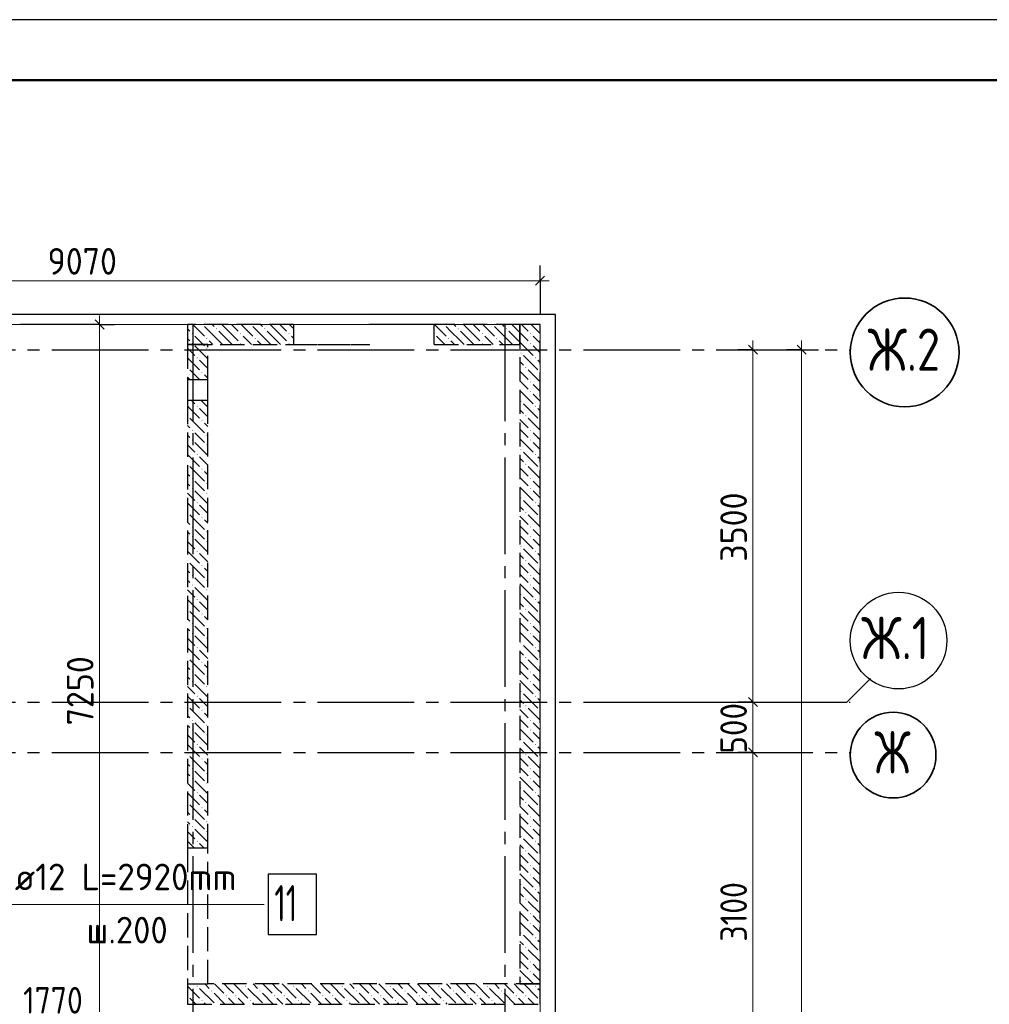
# Model space of a CAD drawing. Header units: millimetres. Extents: x 0 to 50400, y -244 to 35640.
# Tile 13 of 14: x 28497 to 38127, y 25860 to 35640. Entities that reach past the tile are written whole.
import ezdxf

# ---------------------------------------------------------------- set-up
doc = ezdxf.new("R2010")
doc.units = ezdxf.units.MM
doc.linetypes.add('______2', pattern=[324, 240, -84])
doc.linetypes.add('______5', pattern=[1320, 960, -120, 120, -120])
for name, color, linetype, lineweight in [('Standard', 7, 'Continuous', 25), ('ЖБ Перекрытие верхний уровень', 7, 'Continuous', 35), ('ЖБ Стена верхний уровень', 7, 'Continuous', 35), ('Позиционная метка номер позиции', 7, 'Continuous', 13), ('Размерная линия_ общее', 7, 'Continuous', 13)]:
    doc.layers.add(name, color=color, linetype=linetype, lineweight=lineweight)
doc.layers.add('Оси', color=7, linetype='______5', true_color=0x656565)
doc.styles.add('ISOCPEUR', font='txt')

msp = doc.modelspace()

# ---------------------------------------------------------------- hatches: boundary and pattern name
at = {"layer": 'ЖБ Стена верхний уровень', "linetype": 'Continuous', "lineweight": -3, "transparency": 33554687}
for points in [[(30446.8, 32569.3), (30451.6, 32574.1), (30456.4, 32569.3), (30451.6, 32564.5)], [(30926.8, 32569.3), (30931.6, 32574.1), (30936.4, 32569.3), (30931.6, 32564.5)], [(32846.8, 32569.3), (32851.6, 32574.1), (32856.4, 32569.3), (32851.6, 32564.5)], [(33326.8, 32569.3), (33331.6, 32574.1), (33336.4, 32569.3), (33331.6, 32564.5)], [(30206.8, 32521.3), (30211.6, 32526.1), (30216.4, 32521.3), (30211.6, 32516.5)], [(30350.8, 32473.3), (30355.6, 32478.1), (30360.4, 32473.3), (30355.6, 32468.5)], [(30686.8, 32521.3), (30691.6, 32526.1), (30696.4, 32521.3), (30691.6, 32516.5)], [(30830.8, 32473.3), (30835.6, 32478.1), (30840.4, 32473.3), (30835.6, 32468.5)], [(31166.8, 32521.3), (31171.6, 32526.1), (31176.4, 32521.3), (31171.6, 32516.5)], [(32615.1, 32522.6), (32616.4, 32521.3), (32615.1, 32520)], [(32750.8, 32473.3), (32755.6, 32478.1), (32760.4, 32473.3), (32755.6, 32468.5)], [(33086.8, 32521.3), (33091.6, 32526.1), (33096.4, 32521.3), (33091.6, 32516.5)], [(33230.8, 32473.3), (33235.6, 32478.1), (33240.4, 32473.3), (33235.6, 32468.5)], [(33566.8, 32521.3), (33571.6, 32526.1), (33576.4, 32521.3), (33571.6, 32516.5)], [(30206.8, 32425.3), (30211.6, 32430.1), (30216.4, 32425.3), (30211.6, 32420.5)], [(30686.8, 32425.3), (30691.6, 32430.1), (30696.4, 32425.3), (30691.6, 32420.5)], [(31166.8, 32425.3), (31171.6, 32430.1), (31176.4, 32425.3), (31171.6, 32420.5)], [(32615.1, 32426.6), (32616.4, 32425.3), (32615.1, 32424)], [(33086.8, 32425.3), (33091.6, 32430.1), (33096.4, 32425.3), (33091.6, 32420.5)], [(33566.8, 32425.3), (33571.6, 32430.1), (33576.4, 32425.3), (33571.6, 32420.5)], [(30254.8, 32281.3), (30259.6, 32286.1), (30264.4, 32281.3), (30259.6, 32276.5)], [(33470.8, 32329.3), (33475.6, 32334.1), (33480.4, 32329.3), (33475.6, 32324.5)], [(33614.8, 32281.3), (33619.6, 32286.1), (33624.4, 32281.3), (33619.6, 32276.5)], [(30165.1, 32188.6), (30168.4, 32185.3), (30165.1, 32182)], [(33518.8, 32185.3), (33523.6, 32190.1), (33528.4, 32185.3), (33523.6, 32180.5)], [(30302.8, 32137.3), (30307.6, 32142.1), (30312.4, 32137.3), (30307.6, 32132.5)], [(33662.8, 32137.3), (33665.1, 32139.6), (33665.1, 32135)], [(33566.8, 32041.3), (33571.6, 32046.1), (33576.4, 32041.3), (33571.6, 32036.5)], [(33566.8, 31945.3), (33571.6, 31950.1), (33576.4, 31945.3), (33571.6, 31940.5)], [(30254.8, 31801.3), (30259.6, 31806.1), (30264.4, 31801.3), (30259.6, 31796.5)], [(33470.8, 31849.3), (33475.6, 31854.1), (33480.4, 31849.3), (33475.6, 31844.5)], [(33614.8, 31801.3), (33619.6, 31806.1), (33624.4, 31801.3), (33619.6, 31796.5)], [(30165.1, 31708.6), (30168.4, 31705.3), (30165.1, 31702)], [(33518.8, 31705.3), (33523.6, 31710.1), (33528.4, 31705.3), (33523.6, 31700.5)], [(30302.8, 31657.3), (30307.6, 31662.1), (30312.4, 31657.3), (30307.6, 31652.5)], [(33662.8, 31657.3), (33665.1, 31659.6), (33665.1, 31655)], [(30206.8, 31561.3), (30211.6, 31566.1), (30216.4, 31561.3), (30211.6, 31556.5)], [(30350.8, 31513.3), (30355.6, 31518.1), (30360.4, 31513.3), (30355.6, 31508.5)], [(33566.8, 31561.3), (33571.6, 31566.1), (33576.4, 31561.3), (33571.6, 31556.5)], [(30206.8, 31465.3), (30211.6, 31470.1), (30216.4, 31465.3), (30211.6, 31460.5)], [(30350.8, 31417.3), (30355.6, 31422.1), (30360.4, 31417.3), (30355.6, 31412.5)], [(33566.8, 31465.3), (33571.6, 31470.1), (33576.4, 31465.3), (33571.6, 31460.5)], [(30254.8, 31321.3), (30259.6, 31326.1), (30264.4, 31321.3), (30259.6, 31316.5)], [(33470.8, 31369.3), (33475.6, 31374.1), (33480.4, 31369.3), (33475.6, 31364.5)], [(33614.8, 31321.3), (33619.6, 31326.1), (33624.4, 31321.3), (33619.6, 31316.5)], [(30165.1, 31228.6), (30168.4, 31225.3), (30165.1, 31222)], [(33518.8, 31225.3), (33523.6, 31230.1), (33528.4, 31225.3), (33523.6, 31220.5)], [(30302.8, 31177.3), (30307.6, 31182.1), (30312.4, 31177.3), (30307.6, 31172.5)], [(33662.8, 31177.3), (33665.1, 31179.6), (33665.1, 31175)], [(30206.8, 31081.3), (30211.6, 31086.1), (30216.4, 31081.3), (30211.6, 31076.5)], [(30350.8, 31033.3), (30355.6, 31038.1), (30360.4, 31033.3), (30355.6, 31028.5)], [(33566.8, 31081.3), (33571.6, 31086.1), (33576.4, 31081.3), (33571.6, 31076.5)], [(30206.8, 30985.3), (30211.6, 30990.1), (30216.4, 30985.3), (30211.6, 30980.5)], [(30350.8, 30937.3), (30355.6, 30942.1), (30360.4, 30937.3), (30355.6, 30932.5)], [(33566.8, 30985.3), (33571.6, 30990.1), (33576.4, 30985.3), (33571.6, 30980.5)], [(30254.8, 30841.3), (30259.6, 30846.1), (30264.4, 30841.3), (30259.6, 30836.5)], [(33470.8, 30889.3), (33475.6, 30894.1), (33480.4, 30889.3), (33475.6, 30884.5)], [(33614.8, 30841.3), (33619.6, 30846.1), (33624.4, 30841.3), (33619.6, 30836.5)], [(30165.1, 30748.6), (30168.4, 30745.3), (30165.1, 30742)], [(33518.8, 30745.3), (33523.6, 30750.1), (33528.4, 30745.3), (33523.6, 30740.5)], [(30302.8, 30697.3), (30307.6, 30702.1), (30312.4, 30697.3), (30307.6, 30692.5)], [(33662.8, 30697.3), (33665.1, 30699.6), (33665.1, 30695)], [(30206.8, 30601.3), (30211.6, 30606.1), (30216.4, 30601.3), (30211.6, 30596.5)], [(30350.8, 30553.3), (30355.6, 30558.1), (30360.4, 30553.3), (30355.6, 30548.5)], [(33566.8, 30601.3), (33571.6, 30606.1), (33576.4, 30601.3), (33571.6, 30596.5)], [(30206.8, 30505.3), (30211.6, 30510.1), (30216.4, 30505.3), (30211.6, 30500.5)], [(30350.8, 30457.3), (30355.6, 30462.1), (30360.4, 30457.3), (30355.6, 30452.5)], [(33566.8, 30505.3), (33571.6, 30510.1), (33576.4, 30505.3), (33571.6, 30500.5)], [(30254.8, 30361.3), (30259.6, 30366.1), (30264.4, 30361.3), (30259.6, 30356.5)], [(33470.8, 30409.3), (33475.6, 30414.1), (33480.4, 30409.3), (33475.6, 30404.5)], [(33614.8, 30361.3), (33619.6, 30366.1), (33624.4, 30361.3), (33619.6, 30356.5)], [(30165.1, 30268.6), (30168.4, 30265.3), (30165.1, 30262)], [(30302.8, 30217.3), (30307.6, 30222.1), (30312.4, 30217.3), (30307.6, 30212.5)], [(33518.8, 30265.3), (33523.6, 30270.1), (33528.4, 30265.3), (33523.6, 30260.5)], [(30206.8, 30121.3), (30211.6, 30126.1), (30216.4, 30121.3), (30211.6, 30116.5)], [(33566.8, 30121.3), (33571.6, 30126.1), (33576.4, 30121.3), (33571.6, 30116.5)], [(33662.8, 30217.3), (33665.1, 30219.6), (33665.1, 30215)], [(30206.8, 30025.3), (30211.6, 30030.1), (30216.4, 30025.3), (30211.6, 30020.5)], [(30350.8, 30073.3), (30355.6, 30078.1), (30360.4, 30073.3), (30355.6, 30068.5)], [(33566.8, 30025.3), (33571.6, 30030.1), (33576.4, 30025.3), (33571.6, 30020.5)], [(30350.8, 29977.3), (30355.6, 29982.1), (30360.4, 29977.3), (30355.6, 29972.5)], [(33470.8, 29929.3), (33475.6, 29934.1), (33480.4, 29929.3), (33475.6, 29924.5)], [(30254.8, 29881.3), (30259.6, 29886.1), (30264.4, 29881.3), (30259.6, 29876.5)], [(33614.8, 29881.3), (33619.6, 29886.1), (33624.4, 29881.3), (33619.6, 29876.5)], [(30165.1, 29788.6), (30168.4, 29785.3), (30165.1, 29782)], [(30302.8, 29737.3), (30307.6, 29742.1), (30312.4, 29737.3), (30307.6, 29732.5)], [(33518.8, 29785.3), (33523.6, 29790.1), (33528.4, 29785.3), (33523.6, 29780.5)], [(33662.8, 29737.3), (33665.1, 29739.6), (33665.1, 29735)], [(30206.8, 29641.3), (30211.6, 29646.1), (30216.4, 29641.3), (30211.6, 29636.5)], [(33566.8, 29641.3), (33571.6, 29646.1), (33576.4, 29641.3), (33571.6, 29636.5)], [(30206.8, 29545.3), (30211.6, 29550.1), (30216.4, 29545.3), (30211.6, 29540.5)], [(30350.8, 29593.3), (30355.6, 29598.1), (30360.4, 29593.3), (30355.6, 29588.5)], [(33566.8, 29545.3), (33571.6, 29550.1), (33576.4, 29545.3), (33571.6, 29540.5)], [(30350.8, 29497.3), (30355.6, 29502.1), (30360.4, 29497.3), (30355.6, 29492.5)], [(33470.8, 29449.3), (33475.6, 29454.1), (33480.4, 29449.3), (33475.6, 29444.5)], [(30254.8, 29401.3), (30259.6, 29406.1), (30264.4, 29401.3), (30259.6, 29396.5)], [(33614.8, 29401.3), (33619.6, 29406.1), (33624.4, 29401.3), (33619.6, 29396.5)], [(30165.1, 29308.6), (30168.4, 29305.3), (30165.1, 29302)], [(30302.8, 29257.3), (30307.6, 29262.1), (30312.4, 29257.3), (30307.6, 29252.5)], [(33518.8, 29305.3), (33523.6, 29310.1), (33528.4, 29305.3), (33523.6, 29300.5)], [(33662.8, 29257.3), (33665.1, 29259.6), (33665.1, 29255)], [(30206.8, 29161.3), (30211.6, 29166.1), (30216.4, 29161.3), (30211.6, 29156.5)], [(33566.8, 29161.3), (33571.6, 29166.1), (33576.4, 29161.3), (33571.6, 29156.5)], [(30206.8, 29065.3), (30211.6, 29070.1), (30216.4, 29065.3), (30211.6, 29060.5)], [(30350.8, 29113.3), (30355.6, 29118.1), (30360.4, 29113.3), (30355.6, 29108.5)], [(33566.8, 29065.3), (33571.6, 29070.1), (33576.4, 29065.3), (33571.6, 29060.5)], [(30350.8, 29017.3), (30355.6, 29022.1), (30360.4, 29017.3), (30355.6, 29012.5)], [(33470.8, 28969.3), (33475.6, 28974.1), (33480.4, 28969.3), (33475.6, 28964.5)], [(30254.8, 28921.3), (30259.6, 28926.1), (30264.4, 28921.3), (30259.6, 28916.5)], [(33614.8, 28921.3), (33619.6, 28926.1), (33624.4, 28921.3), (33619.6, 28916.5)], [(30165.1, 28828.6), (30168.4, 28825.3), (30165.1, 28822)], [(30302.8, 28777.3), (30307.6, 28782.1), (30312.4, 28777.3), (30307.6, 28772.5)], [(33518.8, 28825.3), (33523.6, 28830.1), (33528.4, 28825.3), (33523.6, 28820.5)], [(33662.8, 28777.3), (33665.1, 28779.6), (33665.1, 28775)], [(30206.8, 28681.3), (30211.6, 28686.1), (30216.4, 28681.3), (30211.6, 28676.5)], [(33566.8, 28681.3), (33571.6, 28686.1), (33576.4, 28681.3), (33571.6, 28676.5)], [(30206.8, 28585.3), (30211.6, 28590.1), (30216.4, 28585.3), (30211.6, 28580.5)], [(30350.8, 28633.3), (30355.6, 28638.1), (30360.4, 28633.3), (30355.6, 28628.5)], [(33566.8, 28585.3), (33571.6, 28590.1), (33576.4, 28585.3), (33571.6, 28580.5)], [(30350.8, 28537.3), (30355.6, 28542.1), (30360.4, 28537.3), (30355.6, 28532.5)], [(33470.8, 28489.3), (33475.6, 28494.1), (33480.4, 28489.3), (33475.6, 28484.5)], [(30254.8, 28441.3), (30259.6, 28446.1), (30264.4, 28441.3), (30259.6, 28436.5)], [(33614.8, 28441.3), (33619.6, 28446.1), (33624.4, 28441.3), (33619.6, 28436.5)], [(30165.1, 28348.6), (30168.4, 28345.3), (30165.1, 28342)], [(30302.8, 28297.3), (30307.6, 28302.1), (30312.4, 28297.3), (30307.6, 28292.5)], [(33518.8, 28345.3), (33523.6, 28350.1), (33528.4, 28345.3), (33523.6, 28340.5)], [(33662.8, 28297.3), (33665.1, 28299.6), (33665.1, 28295)], [(30206.8, 28201.3), (30211.6, 28206.1), (30216.4, 28201.3), (30211.6, 28196.5)], [(33566.8, 28201.3), (33571.6, 28206.1), (33576.4, 28201.3), (33571.6, 28196.5)], [(30206.8, 28105.3), (30211.6, 28110.1), (30216.4, 28105.3), (30211.6, 28100.5)], [(30350.8, 28153.3), (30355.6, 28158.1), (30360.4, 28153.3), (30355.6, 28148.5)], [(33566.8, 28105.3), (33571.6, 28110.1), (33576.4, 28105.3), (33571.6, 28100.5)], [(30350.8, 28057.3), (30355.6, 28062.1), (30360.4, 28057.3), (30355.6, 28052.5)], [(33470.8, 28009.3), (33475.6, 28014.1), (33480.4, 28009.3), (33475.6, 28004.5)], [(30254.8, 27961.3), (30259.6, 27966.1), (30264.4, 27961.3), (30259.6, 27956.5)], [(33614.8, 27961.3), (33619.6, 27966.1), (33624.4, 27961.3), (33619.6, 27956.5)], [(30165.1, 27868.6), (30168.4, 27865.3), (30165.1, 27862)], [(30302.8, 27817.3), (30307.6, 27822.1), (30312.4, 27817.3), (30307.6, 27812.5)], [(33518.8, 27865.3), (33523.6, 27870.1), (33528.4, 27865.3), (33523.6, 27860.5)], [(33662.8, 27817.3), (33665.1, 27819.6), (33665.1, 27815)], [(30206.8, 27721.3), (30211.6, 27726.1), (30216.4, 27721.3), (30211.6, 27716.5)], [(30350.8, 27673.3), (30355.6, 27678.1), (30360.4, 27673.3), (30355.6, 27668.5)], [(33566.8, 27721.3), (33571.6, 27726.1), (33576.4, 27721.3), (33571.6, 27716.5)], [(30206.8, 27625.3), (30211.6, 27630.1), (30216.4, 27625.3), (30211.6, 27620.5)], [(30350.8, 27577.3), (30355.6, 27582.1), (30360.4, 27577.3), (30355.6, 27572.5)], [(33566.8, 27625.3), (33571.6, 27630.1), (33576.4, 27625.3), (33571.6, 27620.5)], [(30254.8, 27481.3), (30259.6, 27486.1), (30264.4, 27481.3), (30259.6, 27476.5)], [(33470.8, 27529.3), (33475.6, 27534.1), (33480.4, 27529.3), (33475.6, 27524.5)], [(33614.8, 27481.3), (33619.6, 27486.1), (33624.4, 27481.3), (33619.6, 27476.5)], [(33518.8, 27385.3), (33523.6, 27390.1), (33528.4, 27385.3), (33523.6, 27380.5)], [(33662.8, 27337.3), (33665.1, 27339.6), (33665.1, 27335)], [(33566.8, 27241.3), (33571.6, 27246.1), (33576.4, 27241.3), (33571.6, 27236.5)], [(33566.8, 27145.3), (33571.6, 27150.1), (33576.4, 27145.3), (33571.6, 27140.5)], [(33470.8, 27049.3), (33475.6, 27054.1), (33480.4, 27049.3), (33475.6, 27044.5)], [(33614.8, 27001.3), (33619.6, 27006.1), (33624.4, 27001.3), (33619.6, 26996.5)], [(33518.8, 26905.3), (33523.6, 26910.1), (33528.4, 26905.3), (33523.6, 26900.5)], [(33662.8, 26857.3), (33665.1, 26859.6), (33665.1, 26855)], [(33566.8, 26761.3), (33571.6, 26766.1), (33576.4, 26761.3), (33571.6, 26756.5)], [(33566.8, 26665.3), (33571.6, 26670.1), (33576.4, 26665.3), (33571.6, 26660.5)], [(33470.8, 26569.3), (33475.6, 26574.1), (33480.4, 26569.3), (33475.6, 26564.5)], [(33614.8, 26521.3), (33619.6, 26526.1), (33624.4, 26521.3), (33619.6, 26516.5)], [(33518.8, 26425.3), (33523.6, 26430.1), (33528.4, 26425.3), (33523.6, 26420.5)], [(33662.8, 26377.3), (33665.1, 26379.6), (33665.1, 26375)], [(33566.8, 26281.3), (33571.6, 26286.1), (33576.4, 26281.3), (33571.6, 26276.5)], [(33566.8, 26185.3), (33571.6, 26190.1), (33576.4, 26185.3), (33571.6, 26180.5)], [(30254.8, 26041.3), (30259.6, 26046.1), (30264.4, 26041.3), (30259.6, 26036.5)], [(30734.8, 26041.3), (30739.6, 26046.1), (30744.4, 26041.3), (30739.6, 26036.5)], [(31214.8, 26041.3), (31219.6, 26046.1), (31224.4, 26041.3), (31219.6, 26036.5)], [(31694.8, 26041.3), (31699.6, 26046.1), (31704.4, 26041.3), (31699.6, 26036.5)], [(32174.8, 26041.3), (32179.6, 26046.1), (32184.4, 26041.3), (32179.6, 26036.5)], [(32654.8, 26041.3), (32659.6, 26046.1), (32664.4, 26041.3), (32659.6, 26036.5)], [(33134.8, 26041.3), (33139.6, 26046.1), (33144.4, 26041.3), (33139.6, 26036.5)], [(33470.8, 26089.3), (33475.6, 26094.1), (33480.4, 26089.3), (33475.6, 26084.5)], [(33614.8, 26041.3), (33619.6, 26046.1), (33624.4, 26041.3), (33619.6, 26036.5)], [(30165.1, 25948.6), (30168.4, 25945.3), (30165.1, 25942)], [(30398.8, 25993.3), (30403.6, 25998.1), (30408.4, 25993.3), (30403.6, 25988.5)], [(30542.8, 25945.3), (30547.6, 25950.1), (30552.4, 25945.3), (30547.6, 25940.5)], [(30638.8, 25945.3), (30643.6, 25950.1), (30648.4, 25945.3), (30643.6, 25940.5)], [(30878.8, 25993.3), (30883.6, 25998.1), (30888.4, 25993.3), (30883.6, 25988.5)], [(31022.8, 25945.3), (31027.6, 25950.1), (31032.4, 25945.3), (31027.6, 25940.5)], [(31118.8, 25945.3), (31123.6, 25950.1), (31128.4, 25945.3), (31123.6, 25940.5)], [(31358.8, 25993.3), (31363.6, 25998.1), (31368.4, 25993.3), (31363.6, 25988.5)], [(31502.8, 25945.3), (31507.6, 25950.1), (31512.4, 25945.3), (31507.6, 25940.5)], [(31598.8, 25945.3), (31603.6, 25950.1), (31608.4, 25945.3), (31603.6, 25940.5)], [(31838.8, 25993.3), (31843.6, 25998.1), (31848.4, 25993.3), (31843.6, 25988.5)], [(31982.8, 25945.3), (31987.6, 25950.1), (31992.4, 25945.3), (31987.6, 25940.5)], [(32078.8, 25945.3), (32083.6, 25950.1), (32088.4, 25945.3), (32083.6, 25940.5)], [(32318.8, 25993.3), (32323.6, 25998.1), (32328.4, 25993.3), (32323.6, 25988.5)], [(32462.8, 25945.3), (32467.6, 25950.1), (32472.4, 25945.3), (32467.6, 25940.5)], [(32558.8, 25945.3), (32563.6, 25950.1), (32568.4, 25945.3), (32563.6, 25940.5)], [(32798.8, 25993.3), (32803.6, 25998.1), (32808.4, 25993.3), (32803.6, 25988.5)], [(32942.8, 25945.3), (32947.6, 25950.1), (32952.4, 25945.3), (32947.6, 25940.5)], [(33038.8, 25945.3), (33043.6, 25950.1), (33048.4, 25945.3), (33043.6, 25940.5)], [(33278.8, 25993.3), (33283.6, 25998.1), (33288.4, 25993.3), (33283.6, 25988.5)], [(33422.8, 25945.3), (33427.6, 25950.1), (33432.4, 25945.3), (33427.6, 25940.5)], [(33518.8, 25945.3), (33523.6, 25950.1), (33528.4, 25945.3), (33523.6, 25940.5)], [(30302.8, 25897.3), (30307.6, 25902.1), (30312.4, 25897.3), (30307.6, 25892.5)], [(30782.8, 25897.3), (30787.6, 25902.1), (30792.4, 25897.3), (30787.6, 25892.5)], [(31262.8, 25897.3), (31267.6, 25902.1), (31272.4, 25897.3), (31267.6, 25892.5)], [(31742.8, 25897.3), (31747.6, 25902.1), (31752.4, 25897.3), (31747.6, 25892.5)], [(32222.8, 25897.3), (32227.6, 25902.1), (32232.4, 25897.3), (32227.6, 25892.5)], [(32702.8, 25897.3), (32707.6, 25902.1), (32712.4, 25897.3), (32707.6, 25892.5)], [(33182.8, 25897.3), (33187.6, 25902.1), (33192.4, 25897.3), (33187.6, 25892.5)], [(33662.8, 25897.3), (33665.1, 25899.6), (33665.1, 25895)]]:
    msp.add_hatch(color=7, dxfattribs=at).paths.add_polyline_path(points, flags=16)
h = msp.add_hatch(color=7, dxfattribs=at)
h.paths.add_polyline_path([(30353.2, 32379.7), (30351.9, 32376.2), (30355.6, 32372.5), (30360.4, 32377.3), (30355.6, 32382.1)])
h.paths.add_polyline_path([(30353.2, 32379.7), (30351.9, 32376.2), (30350.8, 32377.3)], flags=16)

# ---------------------------------------------------------------- linework, layer by layer
at = {"color": 7, "linetype": 'Continuous', "lineweight": 25, "transparency": 33554687}
msp.add_lwpolyline([(30966.1, 26552.6), (31446.1, 26552.6), (31446.1, 27152.6), (30966.1, 27152.6), (30966.1, 26552.6)], dxfattribs=at)
at = {"layer": 'Standard', "color": 7, "linetype": 'Continuous', "lineweight": 25, "transparency": 33554687}
msp.add_lwpolyline([(0, 0), (50400, 0), (50400, 35640), (0, 35640), (0, 0)], close=True, dxfattribs=at)
at = {"layer": 'Standard', "color": 7, "linetype": 'Continuous', "lineweight": 50, "transparency": 33554687}
msp.add_lwpolyline([(2400, 35040), (49800, 35040), (49800, 600), (2400, 600), (2400, 35040)], close=True, dxfattribs=at)
at = {"layer": 'Standard', "color": 254, "linetype": 'Continuous', "lineweight": -3, "true_color": 0xc4c4ff, "transparency": 33554687}
msp.add_lwpolyline([(8915.1, 10212.4), (33818.1, 10212.4), (33818.1, 32712.4), (8915.1, 32712.4), (8915.1, 10212.4)], dxfattribs=at)
at = {"layer": 'ЖБ Перекрытие верхний уровень', "color": 7, "linetype": 'Continuous', "lineweight": 18, "transparency": 33554687}
for p, q in [((33665.1, 32612.4), (9015.1, 32612.4)), ((33665.1, 22312.4), (33665.1, 32612.4))]:
    msp.add_line(p, q, dxfattribs=at)
at = {"layer": 'ЖБ Стена верхний уровень', "color": 253, "linetype": '______2', "lineweight": -3, "true_color": 0xa0a0a0, "transparency": 33554687}
for p, q in [((31215.1, 32612.4), (30165.1, 32612.4)), ((30165.1, 32612.4), (30165.1, 32412.4)), ((31215.1, 32612.4), (31215.1, 32412.4)), ((32615.1, 32612.4), (31964.1, 32612.4)), ((33465.1, 32612.4), (31973, 32612.4)), ((32615.1, 32412.4), (32615.1, 32612.4)), ((33465.1, 32412.4), (33465.1, 32612.4)), ((33665.1, 32612.4), (33465.1, 32612.4)), ((33465.1, 32612.4), (33465.1, 26062.4)), ((33665.1, 26062.4), (33665.1, 32612.4)), ((30165.1, 32412.4), (30165.1, 32062.4)), ((30365.1, 32412.4), (30165.1, 32412.4)), ((30165.1, 32412.4), (31973, 32412.4)), ((30365.1, 32062.4), (30365.1, 32412.4)), ((31215.1, 32412.4), (31964.1, 32412.4)), ((32615.1, 32412.4), (33465.1, 32412.4)), ((30365.1, 32062.4), (30165.1, 32062.4)), ((30165.1, 32062.4), (30165.1, 31862.4)), ((30365.1, 31862.4), (30365.1, 32062.4)), ((30165.1, 31862.4), (30365.1, 31862.4)), ((30165.1, 31862.4), (30165.1, 27412.4)), ((30365.1, 27412.4), (30365.1, 31862.4)), ((30165.1, 27412.4), (30165.1, 26062.4)), ((30365.1, 27412.4), (30165.1, 27412.4)), ((30365.1, 26062.4), (30365.1, 27412.4)), ((30165.1, 26062.4), (30365.1, 26062.4)), ((30165.1, 26062.4), (30165.1, 25862.4)), ((33665.1, 26062.4), (30365.1, 26062.4)), ((33465.1, 26062.4), (33665.1, 26062.4)), ((33665.1, 25862.4), (33665.1, 26062.4)), ((30165.1, 25862.4), (33665.1, 25862.4))]:
    msp.add_line(p, q, dxfattribs=at)
at = {"layer": 'ЖБ Стена верхний уровень', "color": 253, "linetype": 'Continuous', "lineweight": -3, "true_color": 0xa0a0a0, "transparency": 33554687}
for p, q in [((30165.1, 32567.8), (30187.6, 32545.3)), ((30216.5, 32612.4), (30331.6, 32497.3)), ((30475.6, 32449.3), (30331.6, 32593.3)), ((30408.5, 32612.4), (30427.6, 32593.3)), ((30571.6, 32545.3), (30504.5, 32612.4)), ((30600.5, 32612.4), (30667.6, 32545.3)), ((30696.5, 32612.4), (30811.6, 32497.3)), ((30955.6, 32449.3), (30811.6, 32593.3)), ((30888.5, 32612.4), (30907.6, 32593.3)), ((31051.6, 32545.3), (30984.5, 32612.4)), ((31080.5, 32612.4), (31147.6, 32545.3)), ((31176.5, 32612.4), (31215.1, 32573.8)), ((32808.5, 32612.4), (32827.6, 32593.3)), ((33480.5, 32612.4), (33547.6, 32545.3)), ((33576.5, 32612.4), (33665.1, 32523.8)), ((30165.1, 32471.8), (30187.6, 32449.3)), ((30283.6, 32449.3), (30235.6, 32497.3)), ((30475.6, 32545.3), (30571.6, 32449.3)), ((30571.6, 32545.3), (30667.6, 32449.3)), ((30763.6, 32449.3), (30715.6, 32497.3)), ((30955.6, 32545.3), (31051.6, 32449.3)), ((31051.6, 32545.3), (31147.6, 32449.3)), ((31215.1, 32477.8), (31195.6, 32497.3)), ((32683.6, 32449.3), (32635.6, 32497.3)), ((32875.6, 32545.3), (32971.6, 32449.3)), ((32971.6, 32545.3), (33067.6, 32449.3)), ((33163.6, 32449.3), (33115.6, 32497.3)), ((33355.6, 32545.3), (33451.6, 32449.3)), ((33451.6, 32545.3), (33465.1, 32531.8)), ((33465.1, 32531.8), (33547.6, 32449.3)), ((33643.6, 32449.3), (33595.6, 32497.3)), ((30165.1, 32375.8), (30235.6, 32305.3)), ((30320.5, 32412.4), (30283.6, 32449.3)), ((30331.6, 32401.3), (30320.5, 32412.4)), ((30379.6, 32449.3), (30416.5, 32412.4)), ((30475.6, 32449.3), (30512.5, 32412.4)), ((30571.6, 32449.3), (30608.5, 32412.4)), ((30800.5, 32412.4), (30763.6, 32449.3)), ((30859.6, 32449.3), (30896.5, 32412.4)), ((30955.6, 32449.3), (30992.5, 32412.4)), ((31051.6, 32449.3), (31088.5, 32412.4)), ((32720.5, 32412.4), (32683.6, 32449.3)), ((32779.6, 32449.3), (32816.5, 32412.4)), ((32875.6, 32449.3), (32912.5, 32412.4)), ((32971.6, 32449.3), (33008.5, 32412.4)), ((33200.5, 32412.4), (33163.6, 32449.3)), ((33259.6, 32449.3), (33296.5, 32412.4)), ((33355.6, 32449.3), (33392.5, 32412.4)), ((33451.6, 32449.3), (33465.1, 32435.8)), ((33465.1, 32435.8), (33595.6, 32305.3)), ((33595.6, 32401.3), (33665.1, 32331.8)), ((33665.1, 32427.8), (33643.6, 32449.3)), ((33499.6, 32305.3), (33643.6, 32161.3)), ((33499.6, 32209.3), (33465.1, 32243.8)), ((33643.6, 32257.3), (33665.1, 32235.8)), ((30165.1, 32087.8), (30187.6, 32065.3)), ((30365.1, 32079.8), (30331.6, 32113.3)), ((33465.1, 32147.8), (33547.6, 32065.3)), ((33547.6, 32161.3), (33665.1, 32043.8)), ((33465.1, 32051.8), (33547.6, 31969.3)), ((33643.6, 31969.3), (33595.6, 32017.3)), ((33465.1, 31955.8), (33595.6, 31825.3)), ((33595.6, 31921.3), (33665.1, 31851.8)), ((33665.1, 31947.8), (33643.6, 31969.3)), ((30165.1, 31799.8), (30283.6, 31681.3)), ((30198.5, 31862.4), (30235.6, 31825.3)), ((30294.5, 31862.4), (30365.1, 31791.8)), ((33499.6, 31825.3), (33643.6, 31681.3)), ((30283.6, 31777.3), (30365.1, 31695.8)), ((33499.6, 31729.3), (33465.1, 31763.8)), ((33643.6, 31777.3), (33665.1, 31755.8)), ((30165.1, 31607.8), (30187.6, 31585.3)), ((30187.6, 31681.3), (30331.6, 31537.3)), ((30365.1, 31599.8), (30331.6, 31633.3)), ((33465.1, 31667.8), (33547.6, 31585.3)), ((33547.6, 31681.3), (33665.1, 31563.8)), ((30165.1, 31511.8), (30187.6, 31489.3)), ((30283.6, 31489.3), (30235.6, 31537.3)), ((33465.1, 31571.8), (33547.6, 31489.3)), ((33643.6, 31489.3), (33595.6, 31537.3)), ((30165.1, 31415.8), (30235.6, 31345.3)), ((30235.6, 31441.3), (30365.1, 31311.8)), ((30331.6, 31441.3), (30283.6, 31489.3)), ((33465.1, 31475.8), (33595.6, 31345.3)), ((33595.6, 31441.3), (33665.1, 31371.8)), ((33665.1, 31467.8), (33643.6, 31489.3)), ((30165.1, 31319.8), (30283.6, 31201.3)), ((30283.6, 31297.3), (30365.1, 31215.8)), ((33499.6, 31345.3), (33643.6, 31201.3)), ((33643.6, 31297.3), (33665.1, 31275.8)), ((30187.6, 31201.3), (30331.6, 31057.3)), ((33499.6, 31249.3), (33465.1, 31283.8)), ((33547.6, 31201.3), (33665.1, 31083.8)), ((30165.1, 31127.8), (30187.6, 31105.3)), ((30365.1, 31119.8), (30331.6, 31153.3)), ((33465.1, 31187.8), (33547.6, 31105.3)), ((30165.1, 31031.8), (30187.6, 31009.3)), ((30283.6, 31009.3), (30235.6, 31057.3)), ((30331.6, 30961.3), (30283.6, 31009.3)), ((33465.1, 31091.8), (33547.6, 31009.3)), ((33643.6, 31009.3), (33595.6, 31057.3)), ((33665.1, 30987.8), (33643.6, 31009.3)), ((30165.1, 30935.8), (30235.6, 30865.3)), ((30235.6, 30961.3), (30365.1, 30831.8)), ((33465.1, 30995.8), (33595.6, 30865.3)), ((33595.6, 30961.3), (33665.1, 30891.8)), ((30165.1, 30839.8), (30283.6, 30721.3)), ((30283.6, 30817.3), (30365.1, 30735.8)), ((33499.6, 30865.3), (33643.6, 30721.3)), ((33643.6, 30817.3), (33665.1, 30795.8)), ((30187.6, 30721.3), (30331.6, 30577.3)), ((33499.6, 30769.3), (33465.1, 30803.8)), ((33547.6, 30721.3), (33665.1, 30603.8)), ((30165.1, 30647.8), (30187.6, 30625.3)), ((30365.1, 30639.8), (30331.6, 30673.3)), ((33465.1, 30707.8), (33547.6, 30625.3)), ((33465.1, 30611.8), (33547.6, 30529.3)), ((30165.1, 30551.8), (30187.6, 30529.3)), ((30283.6, 30529.3), (30235.6, 30577.3)), ((30331.6, 30481.3), (30283.6, 30529.3)), ((33465.1, 30515.8), (33595.6, 30385.3)), ((33643.6, 30529.3), (33595.6, 30577.3)), ((33665.1, 30507.8), (33643.6, 30529.3)), ((30165.1, 30455.8), (30235.6, 30385.3)), ((30235.6, 30481.3), (30365.1, 30351.8)), ((33595.6, 30481.3), (33665.1, 30411.8)), ((30165.1, 30359.8), (30283.6, 30241.3)), ((30283.6, 30337.3), (30365.1, 30255.8)), ((33499.6, 30289.3), (33465.1, 30323.8)), ((33499.6, 30385.3), (33643.6, 30241.3)), ((33643.6, 30337.3), (33665.1, 30315.8)), ((30187.6, 30241.3), (30331.6, 30097.3)), ((33465.1, 30227.8), (33547.6, 30145.3)), ((33547.6, 30241.3), (33665.1, 30123.8)), ((30165.1, 30167.8), (30187.6, 30145.3)), ((30365.1, 30159.8), (30331.6, 30193.3)), ((33465.1, 30131.8), (33547.6, 30049.3)), ((30165.1, 30071.8), (30187.6, 30049.3)), ((30283.6, 30049.3), (30235.6, 30097.3)), ((30331.6, 30001.3), (30283.6, 30049.3)), ((33465.1, 30035.8), (33595.6, 29905.3)), ((33643.6, 30049.3), (33595.6, 30097.3)), ((33665.1, 30027.8), (33643.6, 30049.3)), ((30165.1, 29975.8), (30235.6, 29905.3)), ((30235.6, 30001.3), (30365.1, 29871.8)), ((33595.6, 30001.3), (33665.1, 29931.8)), ((30165.1, 29879.8), (30283.6, 29761.3)), ((30283.6, 29857.3), (30365.1, 29775.8)), ((33499.6, 29809.3), (33465.1, 29843.8)), ((33499.6, 29905.3), (33643.6, 29761.3)), ((33643.6, 29857.3), (33665.1, 29835.8)), ((30187.6, 29761.3), (30331.6, 29617.3)), ((33465.1, 29747.8), (33547.6, 29665.3)), ((33547.6, 29761.3), (33665.1, 29643.8)), ((30165.1, 29687.8), (30187.6, 29665.3)), ((30365.1, 29679.8), (30331.6, 29713.3)), ((33465.1, 29651.8), (33547.6, 29569.3)), ((30165.1, 29591.8), (30187.6, 29569.3)), ((30283.6, 29569.3), (30235.6, 29617.3)), ((30331.6, 29521.3), (30283.6, 29569.3)), ((33465.1, 29555.8), (33595.6, 29425.3)), ((33643.6, 29569.3), (33595.6, 29617.3)), ((33665.1, 29547.8), (33643.6, 29569.3)), ((30165.1, 29495.8), (30235.6, 29425.3)), ((30235.6, 29521.3), (30365.1, 29391.8)), ((33595.6, 29521.3), (33665.1, 29451.8)), ((30165.1, 29399.8), (30283.6, 29281.3)), ((30283.6, 29377.3), (30365.1, 29295.8)), ((33499.6, 29329.3), (33465.1, 29363.8)), ((33499.6, 29425.3), (33643.6, 29281.3)), ((33643.6, 29377.3), (33665.1, 29355.8)), ((30187.6, 29281.3), (30331.6, 29137.3)), ((33465.1, 29267.8), (33547.6, 29185.3)), ((33547.6, 29281.3), (33665.1, 29163.8)), ((30165.1, 29207.8), (30187.6, 29185.3)), ((30365.1, 29199.8), (30331.6, 29233.3)), ((33465.1, 29171.8), (33547.6, 29089.3)), ((30165.1, 29111.8), (30187.6, 29089.3)), ((30283.6, 29089.3), (30235.6, 29137.3)), ((30331.6, 29041.3), (30283.6, 29089.3)), ((33465.1, 29075.8), (33595.6, 28945.3)), ((33643.6, 29089.3), (33595.6, 29137.3)), ((33665.1, 29067.8), (33643.6, 29089.3)), ((30165.1, 29015.8), (30235.6, 28945.3)), ((30235.6, 29041.3), (30365.1, 28911.8)), ((33595.6, 29041.3), (33665.1, 28971.8)), ((30165.1, 28919.8), (30283.6, 28801.3)), ((30283.6, 28897.3), (30365.1, 28815.8)), ((33499.6, 28849.3), (33465.1, 28883.8)), ((33499.6, 28945.3), (33643.6, 28801.3)), ((33643.6, 28897.3), (33665.1, 28875.8)), ((30187.6, 28801.3), (30331.6, 28657.3)), ((30365.1, 28719.8), (30331.6, 28753.3)), ((33465.1, 28787.8), (33547.6, 28705.3)), ((33547.6, 28801.3), (33665.1, 28683.8)), ((30165.1, 28727.8), (30187.6, 28705.3)), ((30283.6, 28609.3), (30235.6, 28657.3)), ((33465.1, 28691.8), (33547.6, 28609.3)), ((33643.6, 28609.3), (33595.6, 28657.3)), ((30165.1, 28631.8), (30187.6, 28609.3)), ((30235.6, 28561.3), (30365.1, 28431.8)), ((30331.6, 28561.3), (30283.6, 28609.3)), ((33465.1, 28595.8), (33595.6, 28465.3)), ((33595.6, 28561.3), (33665.1, 28491.8)), ((33665.1, 28587.8), (33643.6, 28609.3)), ((30165.1, 28535.8), (30235.6, 28465.3)), ((33499.6, 28465.3), (33643.6, 28321.3)), ((30165.1, 28439.8), (30283.6, 28321.3)), ((30283.6, 28417.3), (30365.1, 28335.8)), ((33499.6, 28369.3), (33465.1, 28403.8)), ((33643.6, 28417.3), (33665.1, 28395.8)), ((30187.6, 28321.3), (30331.6, 28177.3)), ((30365.1, 28239.8), (30331.6, 28273.3)), ((33465.1, 28307.8), (33547.6, 28225.3)), ((33547.6, 28321.3), (33665.1, 28203.8)), ((30165.1, 28247.8), (30187.6, 28225.3)), ((30283.6, 28129.3), (30235.6, 28177.3)), ((33465.1, 28211.8), (33547.6, 28129.3)), ((33643.6, 28129.3), (33595.6, 28177.3)), ((30165.1, 28151.8), (30187.6, 28129.3)), ((30235.6, 28081.3), (30365.1, 27951.8)), ((30331.6, 28081.3), (30283.6, 28129.3)), ((33465.1, 28115.8), (33595.6, 27985.3)), ((33595.6, 28081.3), (33665.1, 28011.8)), ((33665.1, 28107.8), (33643.6, 28129.3)), ((30165.1, 28055.8), (30235.6, 27985.3)), ((33499.6, 27985.3), (33643.6, 27841.3)), ((30165.1, 27959.8), (30283.6, 27841.3)), ((30283.6, 27937.3), (30365.1, 27855.8)), ((33499.6, 27889.3), (33465.1, 27923.8)), ((33643.6, 27937.3), (33665.1, 27915.8)), ((30187.6, 27841.3), (30331.6, 27697.3)), ((30365.1, 27759.8), (30331.6, 27793.3)), ((33465.1, 27827.8), (33547.6, 27745.3)), ((33547.6, 27841.3), (33665.1, 27723.8)), ((30165.1, 27767.8), (30187.6, 27745.3)), ((30283.6, 27649.3), (30235.6, 27697.3)), ((33465.1, 27731.8), (33547.6, 27649.3)), ((33643.6, 27649.3), (33595.6, 27697.3)), ((30165.1, 27671.8), (30187.6, 27649.3)), ((30235.6, 27601.3), (30365.1, 27471.8)), ((30331.6, 27601.3), (30283.6, 27649.3)), ((33465.1, 27635.8), (33595.6, 27505.3)), ((33595.6, 27601.3), (33665.1, 27531.8)), ((33665.1, 27627.8), (33643.6, 27649.3)), ((30165.1, 27575.8), (30235.6, 27505.3)), ((33499.6, 27505.3), (33643.6, 27361.3)), ((30165.1, 27479.8), (30232.5, 27412.4)), ((30283.6, 27457.3), (30328.5, 27412.4)), ((33499.6, 27409.3), (33465.1, 27443.8)), ((33643.6, 27457.3), (33665.1, 27435.8)), ((33465.1, 27347.8), (33547.6, 27265.3)), ((33547.6, 27361.3), (33665.1, 27243.8)), ((33465.1, 27251.8), (33547.6, 27169.3)), ((33643.6, 27169.3), (33595.6, 27217.3)), ((33465.1, 27155.8), (33595.6, 27025.3)), ((33595.6, 27121.3), (33665.1, 27051.8)), ((33665.1, 27147.8), (33643.6, 27169.3)), ((33499.6, 27025.3), (33643.6, 26881.3)), ((33499.6, 26929.3), (33465.1, 26963.8)), ((33643.6, 26977.3), (33665.1, 26955.8)), ((33465.1, 26867.8), (33547.6, 26785.3)), ((33547.6, 26881.3), (33665.1, 26763.8)), ((33465.1, 26771.8), (33547.6, 26689.3)), ((33643.6, 26689.3), (33595.6, 26737.3)), ((33465.1, 26675.8), (33595.6, 26545.3)), ((33595.6, 26641.3), (33665.1, 26571.8)), ((33665.1, 26667.8), (33643.6, 26689.3)), ((33499.6, 26545.3), (33643.6, 26401.3)), ((33499.6, 26449.3), (33465.1, 26483.8)), ((33643.6, 26497.3), (33665.1, 26475.8)), ((33465.1, 26387.8), (33547.6, 26305.3)), ((33547.6, 26401.3), (33665.1, 26283.8)), ((33465.1, 26291.8), (33547.6, 26209.3)), ((33643.6, 26209.3), (33595.6, 26257.3)), ((33465.1, 26195.8), (33595.6, 26065.3)), ((33595.6, 26161.3), (33665.1, 26091.8)), ((33665.1, 26187.8), (33643.6, 26209.3)), ((30165.1, 26039.8), (30283.6, 25921.3)), ((30283.6, 26017.3), (30427.6, 25873.3)), ((30334.5, 26062.4), (30379.6, 26017.3)), ((30430.5, 26062.4), (30523.6, 25969.3)), ((30571.6, 26017.3), (30526.5, 26062.4)), ((30619.6, 25969.3), (30571.6, 26017.3)), ((30622.5, 26062.4), (30763.6, 25921.3)), ((30763.6, 26017.3), (30907.6, 25873.3)), ((30814.5, 26062.4), (30859.6, 26017.3)), ((30910.5, 26062.4), (31003.6, 25969.3)), ((31051.6, 26017.3), (31006.5, 26062.4)), ((31099.6, 25969.3), (31051.6, 26017.3)), ((31102.5, 26062.4), (31243.6, 25921.3)), ((31243.6, 26017.3), (31387.6, 25873.3)), ((31294.5, 26062.4), (31339.6, 26017.3)), ((31390.5, 26062.4), (31483.6, 25969.3)), ((31531.6, 26017.3), (31486.5, 26062.4)), ((31579.6, 25969.3), (31531.6, 26017.3)), ((31582.5, 26062.4), (31723.6, 25921.3)), ((31723.6, 26017.3), (31867.6, 25873.3)), ((31774.5, 26062.4), (31819.6, 26017.3)), ((31870.5, 26062.4), (31963.6, 25969.3)), ((32011.6, 26017.3), (31966.5, 26062.4)), ((32059.6, 25969.3), (32011.6, 26017.3)), ((32062.5, 26062.4), (32203.6, 25921.3)), ((32203.6, 26017.3), (32347.6, 25873.3)), ((32254.5, 26062.4), (32299.6, 26017.3)), ((32350.5, 26062.4), (32443.6, 25969.3)), ((32491.6, 26017.3), (32446.5, 26062.4)), ((32539.6, 25969.3), (32491.6, 26017.3)), ((32542.5, 26062.4), (32683.6, 25921.3)), ((32683.6, 26017.3), (32827.6, 25873.3)), ((32734.5, 26062.4), (32779.6, 26017.3)), ((32830.5, 26062.4), (32923.6, 25969.3)), ((32971.6, 26017.3), (32926.5, 26062.4)), ((33019.6, 25969.3), (32971.6, 26017.3)), ((33022.5, 26062.4), (33163.6, 25921.3)), ((33163.6, 26017.3), (33307.6, 25873.3)), ((33214.5, 26062.4), (33259.6, 26017.3)), ((33310.5, 26062.4), (33403.6, 25969.3)), ((33451.6, 26017.3), (33406.5, 26062.4)), ((33499.6, 25969.3), (33451.6, 26017.3)), ((33499.6, 26065.3), (33502.5, 26062.4)), ((33502.5, 26062.4), (33643.6, 25921.3)), ((33643.6, 26017.3), (33665.1, 25995.8)), ((30187.6, 25921.3), (30246.5, 25862.4)), ((30534.5, 25862.4), (30427.6, 25969.3)), ((30571.6, 25921.3), (30630.5, 25862.4)), ((30667.6, 25921.3), (30726.5, 25862.4)), ((31014.5, 25862.4), (30907.6, 25969.3)), ((31051.6, 25921.3), (31110.5, 25862.4)), ((31147.6, 25921.3), (31206.5, 25862.4)), ((31494.5, 25862.4), (31387.6, 25969.3)), ((31531.6, 25921.3), (31590.5, 25862.4)), ((31627.6, 25921.3), (31686.5, 25862.4)), ((31974.5, 25862.4), (31867.6, 25969.3)), ((32011.6, 25921.3), (32070.5, 25862.4)), ((32107.6, 25921.3), (32166.5, 25862.4)), ((32454.5, 25862.4), (32347.6, 25969.3)), ((32491.6, 25921.3), (32550.5, 25862.4)), ((32587.6, 25921.3), (32646.5, 25862.4)), ((32934.5, 25862.4), (32827.6, 25969.3)), ((32971.6, 25921.3), (33030.5, 25862.4)), ((33067.6, 25921.3), (33126.5, 25862.4)), ((33414.5, 25862.4), (33307.6, 25969.3)), ((33451.6, 25921.3), (33510.5, 25862.4)), ((33547.6, 25921.3), (33606.5, 25862.4)), ((30342.5, 25862.4), (30331.6, 25873.3)), ((30822.5, 25862.4), (30811.6, 25873.3)), ((31302.5, 25862.4), (31291.6, 25873.3)), ((31782.5, 25862.4), (31771.6, 25873.3)), ((32262.5, 25862.4), (32251.6, 25873.3)), ((32742.5, 25862.4), (32731.6, 25873.3)), ((33222.5, 25862.4), (33211.6, 25873.3))]:
    msp.add_line(p, q, dxfattribs=at)
for points in [[(32616.5, 32612.4), (32685.8, 32543.1), (32685.8, 32543.1), (32731.6, 32497.3)], [(32875.6, 32449.3), (32773.9, 32551), (32773.9, 32551), (32731.6, 32593.3)], [(32971.6, 32545.3), (32950.3, 32566.6), (32950.3, 32566.6), (32904.5, 32612.4)], [(33000.5, 32612.4), (33038.4, 32574.5), (33038.4, 32574.5), (33067.6, 32545.3)], [(33096.5, 32612.4), (33126.6, 32582.3), (33126.6, 32582.3), (33211.6, 32497.3)], [(33355.6, 32449.3), (33214.8, 32590.1), (33214.8, 32590.1), (33211.6, 32593.3)], [(33288.5, 32612.4), (33302.9, 32598), (33302.9, 32598), (33307.6, 32593.3)], [(33451.6, 32545.3), (33391.1, 32605.8), (33391.1, 32605.8), (33384.5, 32612.4)], [(30235.6, 32401.3), (30327.6, 32309.3), (30327.6, 32309.3), (30365.1, 32271.8)], [(30165.1, 32279.8), (30276.4, 32168.5), (30276.4, 32168.5), (30283.6, 32161.3)], [(30283.6, 32257.3), (30302, 32238.9), (30302, 32238.9), (30365.1, 32175.8)], [(30187.6, 32161.3), (30250.8, 32098.1), (30250.8, 32098.1), (30286.5, 32062.4)]]:
    msp.add_lwpolyline(points, dxfattribs=at)
at = {"layer": 'Оси', "color": 8, "linetype": '______5', "lineweight": -3, "transparency": 33554687}
for p, q in [((30215.1, 32612.4), (30215.1, 8356)), ((33315.1, 32612.4), (33315.1, 8356)), ((33815.1, 32612.4), (33815.1, 8356)), ((9015.1, 32362.4), (36745.9, 32362.4)), ((9015.1, 28862.4), (36745.9, 28862.4)), ((9015.1, 28362.4), (36745.9, 28362.4))]:
    msp.add_line(p, q, dxfattribs=at)
at = {"layer": 'Оси', "color": 7, "linetype": 'Continuous', "lineweight": 25, "transparency": 33554687}
msp.add_lwpolyline([(34710.7, 28862.4), (36710.7, 28862.4), (36945.7, 29097.4)], dxfattribs=at)
at = {"layer": 'Оси', "color": 7, "linetype": 'Continuous', "lineweight": 35, "transparency": 33554687}
for centre, radius in [((37286.3, 32335.1), 540.4), ((37171.5, 28335.1), 425.6)]:
    msp.add_circle(centre, radius, dxfattribs=at)
at = {"layer": 'Оси', "color": 7, "linetype": 'Continuous', "lineweight": 25, "transparency": 33554687}
msp.add_circle((37225.8, 29472.7), 480, dxfattribs=at)
at = {"layer": 'Позиционная метка номер позиции', "color": 7, "linetype": 'Continuous', "lineweight": 13, "transparency": 33554687}
msp.add_lwpolyline([(27645.1, 24770.2), (28338.1, 25463.2), (28338.1, 26852.6), (30923.7, 26852.6)], dxfattribs=at)
at = {"layer": 'Размерная линия_ общее', "color": 7, "linetype": 'Continuous', "lineweight": -3, "transparency": 33554687}
for p, q in [((33665.1, 33047.8), (33665.1, 33197.8)), ((33665.1, 33047.8), (33665.1, 32897.8)), ((33665.1, 33047.8), (33665.1, 32712.4)), ((29290.1, 32612.4), (28504.1, 32612.4)), ((29290.1, 32612.4), (29140.1, 32612.4)), ((29290.1, 32612.4), (29440.1, 32612.4)), ((35779.7, 32362.4), (35629.7, 32362.4)), ((35779.7, 32362.4), (35929.7, 32362.4)), ((36262.7, 32362.4), (36112.7, 32362.4)), ((36262.7, 32362.4), (36412.7, 32362.4)), ((36262.7, 32362.4), (36430.7, 32362.4)), ((35779.7, 28862.4), (35629.7, 28862.4)), ((35779.7, 28862.4), (35929.7, 28862.4)), ((35779.7, 28362.4), (35629.7, 28362.4)), ((35779.7, 28362.4), (35929.7, 28362.4))]:
    msp.add_line(p, q, dxfattribs=at)
at = {"layer": 'Размерная линия_ общее', "color": 7, "linetype": 'Continuous', "lineweight": 25, "transparency": 33554687}
for p, q in [((33620.1, 33002.8), (33710.1, 33092.8)), ((29335.1, 32567.4), (29245.1, 32657.4)), ((35824.7, 32317.4), (35734.7, 32407.4)), ((36307.7, 32317.4), (36217.7, 32407.4)), ((35824.7, 28817.4), (35734.7, 28907.4)), ((35824.7, 28317.4), (35734.7, 28407.4))]:
    msp.add_line(p, q, dxfattribs=at)
at = {"layer": 'Размерная линия_ общее', "color": 7, "linetype": 'Continuous', "lineweight": 13, "transparency": 33554687}
for p, q in [((24595.1, 33047.8), (33665.1, 33047.8)), ((33665.1, 33047.8), (33755.1, 33047.8)), ((29290.1, 32612.4), (29290.1, 32702.4)), ((29290.1, 25362.4), (29290.1, 32612.4)), ((35779.7, 32362.4), (35779.7, 32452.4)), ((36262.7, 32362.4), (36262.7, 32452.4)), ((35779.7, 28862.4), (35779.7, 32362.4)), ((35779.7, 28362.4), (35779.7, 28862.4)), ((35779.7, 25262.4), (35779.7, 28362.4))]:
    msp.add_line(p, q, dxfattribs=at)
msp.add_lwpolyline([(36262.7, 10462.4), (36262.7, 20906.8), (36262.7, 20906.8), (36262.7, 32362.4)], dxfattribs=at)

# ---------------------------------------------------------------- texts
at = {"color": 7, "linetype": 'Continuous', "lineweight": 13, "transparency": 33554687, "attachment_point": 7, "style": 'ISOCPEUR'}
for s, insert, char_height, width in [('\\W0.96;ø12 L=2920mm ', (28448.5, 26993.4), 264, 2580.62), ('\\W0.63;11', (31026.1, 26684.6), 360, 472.5), ('\\W0.95;ш.200 ', (29161.3, 26465.4), 264, 1154.563)]:
    msp.add_mtext(s, dxfattribs=dict(at, insert=insert, char_height=char_height, width=width))
at = {"layer": 'Оси', "color": 7, "linetype": 'Continuous', "lineweight": 35, "transparency": 33554687, "char_height": 420, "attachment_point": 7, "style": 'ISOCPEUR'}
for s, insert, width in [('\\W0.80;Ж.2', (36918.8, 32152.4), 901.623), ('\\W0.82;Ж.1', (36855.4, 29288.4), 927.628), ('\\W0.73;Ж', (36987.7, 28152.4), 520.635)]:
    msp.add_mtext(s, dxfattribs=dict(at, insert=insert, width=width))
at = {"layer": 'Размерная линия_ общее', "color": 7, "linetype": 'Continuous', "lineweight": 25, "transparency": 33554687, "char_height": 264, "attachment_point": 7, "style": 'ISOCPEUR'}
for s, insert, width in [('\\W0.93;9070', (28773.7, 33107.8), 861.713), ('\\W0.87;1770', (28530.1, 25767.9), 800.283)]:
    msp.add_mtext(s, dxfattribs=dict(at, insert=insert, width=width))
at = {"layer": 'Размерная линия_ общее', "color": 7, "linetype": 'Continuous', "lineweight": 25, "transparency": 33554687, "char_height": 264, "attachment_point": 7, "rotation": 90, "style": 'ISOCPEUR'}
for s, insert, width in [('\\W0.93;3500', (35719.7, 30256), 861.713), ('\\W0.93;7250', (29230.1, 28631), 861.721), ('\\W0.91;500', (35719.7, 28349.4), 674.386), ('\\W0.87;3100', (35719.7, 26482.4), 800.283)]:
    msp.add_mtext(s, dxfattribs=dict(at, insert=insert, width=width))

doc.saveas('drawing.dxf')
